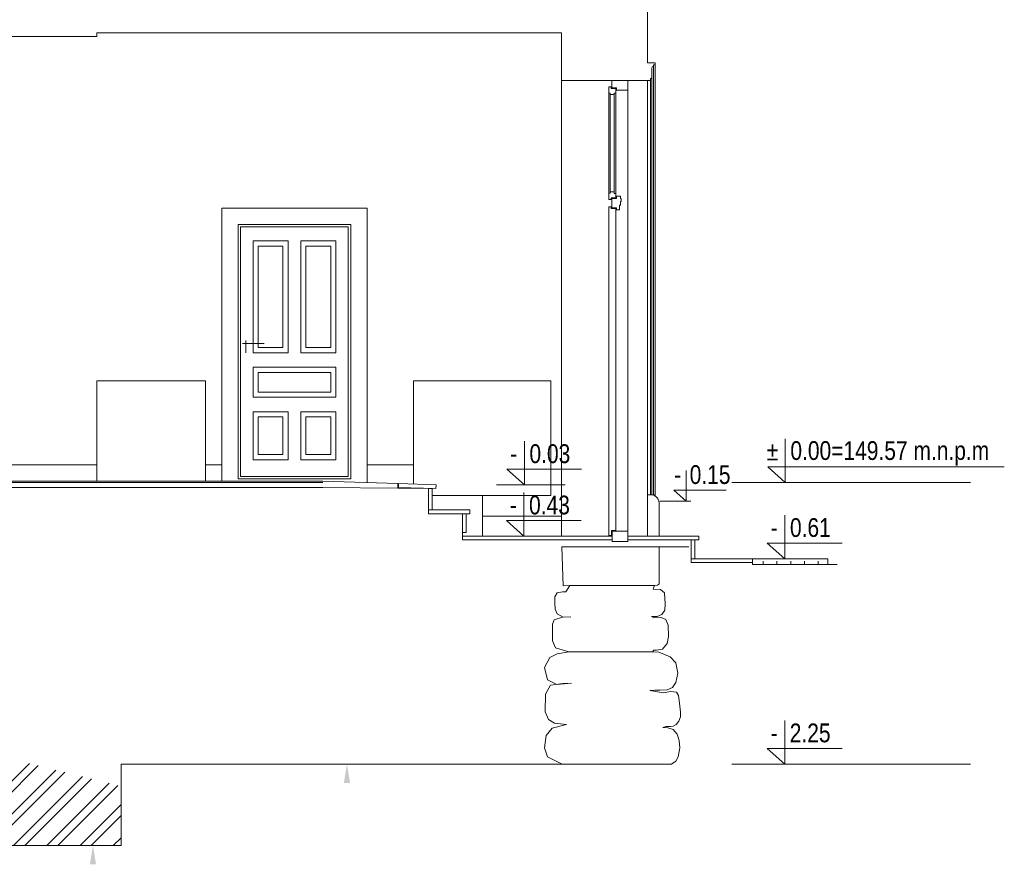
# Model space of a CAD drawing. Header units: millimetres. Extents: x -573548 to 674770, y -246895 to -89040.
# Tile 94 of 199: x 113748 to 121616, y -245042 to -238297. Entities that reach past the tile are written whole.
import ezdxf

# ---------------------------------------------------------------- set-up
doc = ezdxf.new("R2010")
doc.units = ezdxf.units.MM
for name, color, linetype, lineweight in [('a-widokowe_Nr_pióra__251', 8, 'Continuous', 9), ('a-widokowe_Nr_pióra__8', 8, 'Continuous', 9), ('A_opis_Nr_pióra__171', 8, 'Continuous', 9), ('A_SCIANY_KONSTR_Nr_pióra__1', 8, 'Continuous', 9), ('A_SCIANY_KONSTR_Nr_pióra__18', 8, 'Continuous', 9), ('A_widok_Nr_pióra__1', 8, 'Continuous', 9), ('AO-RZEDNE_Nr_pióra__2', 8, 'Continuous', 9), ('AO-RZEDNE_Nr_pióra__251', 8, 'Continuous', 9), ('AO-RZEDNE_Nr_pióra__61', 8, 'Continuous', 9), ('DIM_100_Nr_pióra__18', 8, 'Continuous', 9), ('DIM_100_Nr_pióra__8', 8, 'Continuous', 9), ('DIM_100_Nr_pióra__9', 8, 'Continuous', 9), ('DRZWI_Nr_pióra__1', 8, 'Continuous', 9), ('DRZWI_Nr_pióra__2', 8, 'Continuous', 9), ('Nowe_A_SCIANY_KONSTR_Nr_pióra__59', 8, 'Continuous', 9), ('Nowe_drewno_Nr_pióra__59', 8, 'Continuous', 9), ('Nowe_DRZWI_Nr_pióra__59', 8, 'Continuous', 9), ('SCHODY_Nr_pióra__1', 8, 'Continuous', 9), ('SCIANY_KONSTR_Nr_pióra__1', 8, 'Continuous', 9), ('SCIANY_KONSTR_Nr_pióra__21', 8, 'Continuous', 9), ('SCIANY_KONSTR_Nr_pióra__4', 8, 'Continuous', 9), ('SCIANY_KONSTR_Nr_pióra__8', 8, 'Continuous', 9)]:
    doc.layers.add(name, color=color, linetype=linetype, lineweight=lineweight)
doc.styles.add('STYL_AUTOMATYCZNY_5', font='arial.ttf', dxfattribs={"width": 0.8})

# ---------------------------------------------------------------- blocks, each defined once
blk = doc.blocks.new('A$C685D2BB2')
at = {"layer": 'A_opis_Nr_pióra__171'}
for points in [[(38177.7, 2502.3), (38227.7, 2502.3), (38202.7, 2652.3)], [(36147.9, 1852.3), (36197.9, 1852.3), (36172.9, 2002.3)]]:
    blk.add_hatch(color=256, dxfattribs=at).paths.add_polyline_path(points)
at = {"layer": 'DIM_100_Nr_pióra__18'}
h = blk.add_hatch(dxfattribs=at)
h.set_pattern_fill('ANSI32_0001', color=256, style=0, pattern_type=2)
h.set_pattern_definition([(45, (25114.95, 23700.09), (-132.5825, 132.5825), []), (45, (25203.34, 23700.09), (-132.5825, 132.5825), [])])
h.paths.add_polyline_path([(36397.2, 2475.8), (35454.9, 2710.3), (35454.9, 2002.3), (36397.2, 2002.3)])
at = {"layer": 'DIM_100_Nr_pióra__8'}
h = blk.add_hatch(dxfattribs=at)
h.set_pattern_fill('ANGLE_0001', color=256, style=0, pattern_type=2)
h.set_pattern_definition([(0, (9.41, 96099.75), (0, 110), [80, -30]), (90, (9.41, 96099.75), (-110, 0), [80, -30])])
h.paths.add_polyline_path([(42044.6, 4292.3), (41487.4, 4292.3), (41487.4, 4247.1), (42044.6, 4247.1)])
at = {"layer": 'a-widokowe_Nr_pióra__251'}
blk.add_line((40704.9, 4752.3), (40949.6, 4752.3), dxfattribs=at)
at = {"layer": 'a-widokowe_Nr_pióra__8'}
for p, q in [((40651.9, 8225.3), (40651.9, 4802.3)), ((40664.9, 8237.3), (40664.9, 4792.5)), ((39915.9, 8112.3), (39915.9, 4472.3)), ((40604.9, 8112.3), (40604.9, 4472.3)), ((40628.9, 8112.3), (40628.9, 4802.3)), ((40638.9, 8135.2), (40638.9, 4802.3)), ((36203.4, 5712.3), (37073.4, 5712.3)), ((36203.4, 4912.3), (36203.4, 5712.3)), ((37073.4, 4912.3), (37073.4, 5712.3)), ((38733.2, 4888.3), (38733.2, 5712.3)), ((38733.2, 5712.3), (39833.2, 5712.3)), ((39833.2, 4798.1), (39833.2, 5712.3)), ((28994.9, 5042.3), (36203.4, 5042.3)), ((37073.4, 5042.3), (37203.2, 5042.3)), ((38363.2, 5042.3), (38733.2, 5042.3)), ((38884.9, 4798.1), (39833.2, 4798.1))]:
    blk.add_line(p, q, dxfattribs=at)
at = {"layer": 'A_SCIANY_KONSTR_Nr_pióra__1'}
blk.add_line((40448.1, 8112.3), (40448.1, 4430.9), dxfattribs=at)
at = {"layer": 'A_SCIANY_KONSTR_Nr_pióra__18'}
blk.add_lwpolyline([(39918.6, 4386.7), (40696.8, 4384.9), (40697.9, 4092.7), (40683.2, 4081.1), (40659.1, 4077.8), (40649.7, 4049.8), (40707.1, 4047.9), (40739.5, 4019.1), (40745.5, 3933.2), (40742.4, 3883), (40718.8, 3847.6), (40682.2, 3831.5), (40637.3, 3830.7), (40654.9, 3820.9), (40714.8, 3822.6), (40750.5, 3808), (40769.5, 3761.4), (40772.9, 3672.1), (40761.9, 3616.4), (40722.9, 3569.8), (40676.7, 3562.1), (40656.2, 3562.8), (40643.5, 3548.4), (40696, 3547.2), (40784.3, 3508.3), (40829.6, 3460.6), (40846.9, 3377.6), (40830.5, 3303), (40803.1, 3265.5), (40761.7, 3246.7), (40703.3, 3243.3), (40662.4, 3241.8), (40624.3, 3239), (40731.3, 3222), (40788.1, 3231.9), (40836.1, 3226.6), (40853.4, 3201.2), (40859.1, 3139.8), (40867.8, 3067), (40866.9, 3030.3), (40855.7, 2995.5), (40834.2, 2967.6), (40809.9, 2955), (40787.4, 2951.8), (40754.8, 2952.3), (40727.4, 2944.3), (40766.8, 2942.4), (40809.3, 2927.9), (40840.7, 2892.4), (40857.7, 2841), (40863, 2781.6), (40850.7, 2710), (40831.6, 2675.7), (40797.2, 2652.5), (40776.4, 2652.1), (40702.7, 2652.3), (40677.3, 2652.4), (40641.6, 2651.2), (40044.9, 2652.3), (39922.1, 2652.3), (39804.1, 2710.9), (39780.4, 2783.5), (39794.6, 2879.8), (39841.3, 2938.4), (39956.1, 2968), (39862.4, 2979), (39814.4, 3009.8), (39786, 3070.5), (39788.3, 3210.6), (39828, 3281.6), (39930.7, 3297.4), (39997.7, 3299.1), (39879.3, 3289.5), (39805.8, 3325.1), (39782, 3425.1), (39823.1, 3503), (39881.9, 3532.9), (39975.8, 3548.4), (39868.5, 3581.9), (39845.4, 3637.6), (39846.5, 3770.6), (39858.2, 3804.8), (39924.5, 3826.1), (39990.4, 3829.5), (39930.5, 3826.4), (39883.8, 3852), (39867, 3890.2), (39864.7, 3939.8), (39863.3, 3987.6), (39881.3, 4020.7), (39925.2, 4028.5), (39950.5, 4028.4), (39982.9, 4077.8), (39930.9, 4075.2)], close=True, dxfattribs=at)
at = {"layer": 'A_widok_Nr_pióra__1'}
for p, q in [((40604.9, 4802.3), (40657, 4802.3)), ((40657, 4802.3), (40657, 4794.3)), ((39284.9, 4472.3), (39284.9, 4798.1)), ((40692, 4752.3), (40697, 4752.3)), ((40697, 4752.3), (40697, 4472.3)), ((39284.9, 4632.3), (39915.9, 4632.3))]:
    blk.add_line(p, q, dxfattribs=at)
blk.add_arc((40652.1, 4754.6), 40, 356.65119, 82.95995, dxfattribs=at)
at = {"layer": 'AO-RZEDNE_Nr_pióra__2'}
for p, q in [((42162.8, 5027.4), (43455.7, 5027.4)), ((41279.3, 4902.3), (43185.3, 4902.3)), ((41279.3, 2652.3), (43185.3, 2652.3))]:
    blk.add_line(p, q, dxfattribs=at)
for points in [[(39620.4, 5230.7), (39620.4, 4882.3), (39480, 5007.4), (40077.7, 5007.4)], [(41705.5, 5250.7), (41705.5, 4902.3), (41565.1, 5027.4), (42162.8, 5027.4)], [(40912.9, 4996.1), (40912.9, 4752.3), (40814.6, 4839.9), (41233, 4839.9)], [(39617.1, 4820.7), (39617.1, 4472.3), (39476.7, 4597.4), (40074.4, 4597.4)], [(41702, 4640.7), (41702, 4292.3), (41561.6, 4417.4), (42159.3, 4417.4)], [(41702, 3000.7), (41702, 2652.3), (41561.6, 2777.4), (42159.3, 2777.4)]]:
    blk.add_lwpolyline(points, dxfattribs=at)
at = {"layer": 'AO-RZEDNE_Nr_pióra__251'}
blk.add_line((39397.7, 4882.3), (39947.6, 4882.3), dxfattribs=at)
at = {"layer": 'DIM_100_Nr_pióra__18'}
blk.add_line((40643.5, 3548.4), (39975.8, 3548.4), dxfattribs=at)
at = {"layer": 'DIM_100_Nr_pióra__9'}
for p, q in [((39918.6, 4386.7), (40935.6, 4386.7)), ((40659.1, 4077.8), (39982.9, 4077.8))]:
    blk.add_line(p, q, dxfattribs=at)
at = {"layer": 'DRZWI_Nr_pióra__1'}
for points in [[(37333.2, 4930.1), (38233.2, 4930.1), (38233.2, 6962.3), (37333.2, 6962.3)], [(37353.2, 4950.1), (38213.2, 4950.1), (38213.2, 6942.3), (37353.2, 6942.3)], [(37452.6, 6830.9), (37732.2, 6830.9), (37732.2, 5937.5), (37452.6, 5937.5)], [(37493.6, 6789.9), (37691.2, 6789.9), (37691.2, 5978.5), (37493.6, 5978.5)], [(38113.9, 6830.9), (37834.2, 6830.9), (37834.2, 5937.5), (38113.9, 5937.5)], [(38072.9, 6789.9), (37875.2, 6789.9), (37875.2, 5978.5), (38072.9, 5978.5)], [(38113.9, 5821.3), (38113.9, 5582.7), (37452.6, 5582.7), (37452.6, 5821.3)], [(38072.9, 5780.3), (38072.9, 5623.7), (37493.6, 5623.7), (37493.6, 5780.3)], [(37452.6, 5083), (37732.2, 5083), (37732.2, 5466.5), (37452.6, 5466.5)], [(38113.9, 5083), (37834.2, 5083), (37834.2, 5466.5), (38113.9, 5466.5)], [(37493.6, 5124), (37691.2, 5124), (37691.2, 5425.5), (37493.6, 5425.5)], [(38072.9, 5124), (37875.2, 5124), (37875.2, 5425.5), (38072.9, 5425.5)]]:
    blk.add_lwpolyline(points, close=True, dxfattribs=at)
at = {"layer": 'DRZWI_Nr_pióra__2'}
for p, q in [((40311.7, 8112.3), (40448.1, 8112.3)), ((38363.2, 7092.3), (37203.2, 7092.3)), ((37203.2, 7092.3), (37203.2, 4912.3)), ((38363.2, 4900.6), (38363.2, 7092.3)), ((37366.9, 6012.3), (37541.2, 6012.3)), ((37394.7, 6035.1), (37394.7, 5937.5))]:
    blk.add_line(p, q, dxfattribs=at)
at = {"layer": 'Nowe_A_SCIANY_KONSTR_Nr_pióra__59'}
for p, q in [((40294.3, 8010.5), (40294.3, 7207.8)), ((40305.3, 8010.5), (40305.3, 7218.8)), ((40338.8, 8010.5), (40338.8, 7221.5)), ((40351.2, 8010.5), (40351.2, 7210.5))]:
    blk.add_line(p, q, dxfattribs=at)
at = {"layer": 'Nowe_drewno_Nr_pióra__59'}
for points in [[(40318.1, 8052.4), (40356.2, 8052.4), (40356.2, 8034.2), (40448.1, 8034.2), (40448.1, 8112.3), (40318.1, 8112.3)], [(40313.1, 8060.1), (40294.3, 8060.1), (40294.3, 8010.5), (40305.3, 8010.5), (40305.3, 8000.8), (40338.8, 8000.8), (40338.8, 8011.8), (40351.2, 8011.8), (40351.2, 8047.4), (40313.1, 8047.4)], [(40313.1, 7162.1), (40294.3, 7162.1), (40294.3, 7211.8), (40305.3, 7211.8), (40305.3, 7221.5), (40338.8, 7221.5), (40338.8, 7210.5), (40351.2, 7210.5), (40351.2, 7174.9), (40313.1, 7174.9)], [(40318.1, 7169.9), (40356.2, 7169.9), (40356.2, 7189.2), (40388, 7189.2), (40388, 7169.9), (40394.8, 7169.9), (40394.8, 7144.2), (40389, 7144.2), (40389, 7115.3), (40381.9, 7115.3), (40381.9, 7080.1), (40356.2, 7080.1), (40356.2, 7093.8), (40318.1, 7093.8)], [(40313.1, 7101.6), (40294.3, 7101.6), (40294.3, 4477.3), (40317.6, 4477.3), (40317.6, 4518.6), (40351.2, 4518.6), (40351.2, 7088.8), (40313.1, 7088.8)]]:
    blk.add_lwpolyline(points, close=True, dxfattribs=at)
at = {"layer": 'Nowe_DRZWI_Nr_pióra__59'}
blk.add_lwpolyline([(40323.1, 4430.9), (40448.1, 4430.9), (40448.1, 4513.6), (40323.1, 4513.6)], close=True, dxfattribs=at)
at = {"layer": 'SCHODY_Nr_pióra__1'}
for points in [[(38615.1, 4892.2), (38914.9, 4882.3), (38913.9, 4852.3), (38614.1, 4862.3)], [(38854.9, 4682.3), (39184.9, 4682.3), (39184.9, 4652.3), (38854.9, 4652.3)], [(39124.9, 4652.3), (39154.9, 4652.3), (39154.9, 4502.3), (39124.9, 4502.3)], [(40983.7, 4442.3), (40983.7, 4292.3), (40953.7, 4292.3), (40953.7, 4442.3)], [(40953.7, 4292.3), (41443.9, 4292.3), (41443.9, 4262.3), (40953.7, 4262.3)]]:
    blk.add_lwpolyline(points, close=True, dxfattribs=at)
for points in [[(38884.9, 4682.3), (38884.9, 4852.3), (38854.9, 4852.3), (38854.9, 4652.3), (38884.9, 4652.3)], [(40323.1, 4442.3), (39124.9, 4442.3), (39124.9, 4472.3), (40323.1, 4472.3)], [(40448.1, 4472.3), (41013.7, 4472.3), (41013.7, 4442.3), (40448.1, 4442.3)]]:
    blk.add_lwpolyline(points, dxfattribs=at)
at = {"layer": 'SCIANY_KONSTR_Nr_pióra__1'}
for p, q in [((39124.9, 4652.3), (39124.9, 4442.3)), ((41443.9, 4247.1), (42118.7, 4247.1))]:
    blk.add_line(p, q, dxfattribs=at)
for points in [[(36397.2, 2652.3), (40750.8, 2652.3)], [(29934.9, 2002.3), (36397.2, 2002.3)]]:
    blk.add_lwpolyline(points, dxfattribs=at)
at = {"layer": 'SCIANY_KONSTR_Nr_pióra__21'}
for p, q in [((36203.4, 8462.3), (29954.6, 8462.3)), ((36203.4, 8492.3), (36203.4, 8462.3)), ((36203.4, 8492.3), (39915.9, 8492.3)), ((39915.9, 8492.3), (39915.9, 8112.3)), ((40664.9, 8252.3), (40604.9, 8252.3)), ((40638.9, 8137), (40638.9, 8209.4)), ((40651.9, 8225.3), (40651.9, 8237.3)), ((40651.9, 8237.3), (40664.9, 8237.3)), ((40664.9, 8237.3), (40664.9, 8252.3)), ((39915.9, 8112.3), (40628.9, 8112.3)), ((40628.9, 8112.3), (40628.9, 8127.3)), ((38610.4, 4892.4), (38010.3, 4912.3)), ((27114.5, 4862.3), (38010.3, 4862.3)), ((38610.4, 4855.2), (38010.3, 4862.3)), ((38854.9, 4852.3), (38610.4, 4855.2)), ((38854.9, 4852.3), (38854.9, 4652.3)), ((38854.9, 4652.3), (39124.9, 4652.3)), ((39124.9, 4442.3), (40323.1, 4442.3)), ((40448.1, 4442.3), (40953.7, 4442.3)), ((40953.7, 4442.3), (40953.7, 4262.3)), ((40953.7, 4262.3), (41443.9, 4262.3)), ((41443.9, 4262.3), (41443.9, 4247.1)), ((36397.2, 2652.3), (36397.2, 2002.3))]:
    blk.add_line(p, q, dxfattribs=at)
blk.add_lwpolyline([(40604.9, 8252.3), (40604.9, 9112.3), (40587.4, 9112.3), (40587.4, 9127.1, 1.170013), (40560.2, 9179.9), (40545.2, 9179.9), (40545.2, 9192.3, -0.384094), (40509.9, 9227.7), (40509.9, 9247.3), (40389.9, 9250.6)], format="xyb", dxfattribs=at)
at = {"layer": 'SCIANY_KONSTR_Nr_pióra__4'}
for points in [[(24252.1, 6087.3), (25172, 6087.3), (25172, 5912.3), (25565.1, 5912.3), (25565.1, 5737.3), (25903.1, 5737.3), (25903.1, 5562.3), (26153.8, 5562.3), (26153.8, 5387.3), (26444.5, 5387.3), (26444.5, 5212.3), (26724.5, 5212.3), (26724.5, 5037.3), (27114.5, 5037.3), (27114.5, 4912.3), (38010.3, 4912.3)], [(24252.1, 6077.3), (25162, 6077.3), (25162, 5902.3), (25555.1, 5902.3), (25555.1, 5727.3), (25893.1, 5727.3), (25893.1, 5552.3), (26143.8, 5552.3), (26143.8, 5377.3), (26434.5, 5377.3), (26434.5, 5202.3), (26714.5, 5202.3), (26714.5, 5027.3), (27104.5, 5027.3), (27104.5, 4902.3), (38010.3, 4902.3)], [(38610.4, 4892.2), (38610.4, 4855.2)]]:
    blk.add_lwpolyline(points, dxfattribs=at)
for centre, radius, start, end in [((40654.6, 8209.8), 15.7, 99.91906, 181.42805), ((40629.4, 8136.8), 9.53, 267.16829, 1.40717)]:
    blk.add_arc(centre, radius, start, end, dxfattribs=at)
at = {"layer": 'SCIANY_KONSTR_Nr_pióra__8'}
blk.add_lwpolyline([(42044.6, 4292.3), (41443.9, 4292.3), (41443.9, 4247.1), (42044.6, 4247.1)], close=True, dxfattribs=at)
at = {"layer": 'AO-RZEDNE_Nr_pióra__61', "char_height": 150, "attachment_point": 7, "style": 'STYL_AUTOMATYCZNY_5'}
for s, insert in [('\\A1;{\\pql;\\fArial|b0|i0|c238|p0;\\W0.800000;0.03}', (39661.1, 5054.5)), ('\\A1;{\\pql;\\fArial|b0|i0|c238|p0;\\W0.800000;±}', (41556.8, 5077.1)), ('\\A1;{\\pql;\\fArial|b0|i0|c238|p0;\\W0.800000;-}', (39507.3, 5057.1)), ('\\A1;{\\pql;\\fArial|b0|i0|c238|p0;\\W0.800000;0.00=149.57 m.n.p.m}', (41746.2, 5036.2)), ('\\A1;{\\pql;\\fArial|b0|i0|c238|p0;\\W0.800000;0.15}', (40941.4, 4887.6)), ('\\A1;{\\pql;\\fArial|b0|i0|c238|p0;\\W0.800000;-}', (40817.3, 4890.1)), ('\\A1;{\\pql;\\fArial|b0|i0|c238|p0;\\W0.800000;0.43}', (39657.8, 4644.5)), ('\\A1;{\\pql;\\fArial|b0|i0|c238|p0;\\W0.800000;-}', (39504, 4647.1)), ('\\A1;{\\pql;\\fArial|b0|i0|c238|p0;\\W0.800000;0.61}', (41742.7, 4464.6)), ('\\A1;{\\pql;\\fArial|b0|i0|c238|p0;\\W0.800000;-}', (41588.8, 4467.1)), ('\\A1;{\\pql;\\fArial|b0|i0|c238|p0;\\W0.800000;2.25}', (41741, 2824.6)), ('\\A1;{\\pql;\\fArial|b0|i0|c238|p0;\\W0.800000;-}', (41588.8, 2827.1))]:
    blk.add_mtext(s, dxfattribs=dict(at, insert=insert))

msp = doc.modelspace()

# ---------------------------------------------------------------- block references
at = {"color": 150}
msp.add_blockref('A$C685D2BB2', (78160.5, -246894.6), dxfattribs=at)

doc.saveas('drawing.dxf')
